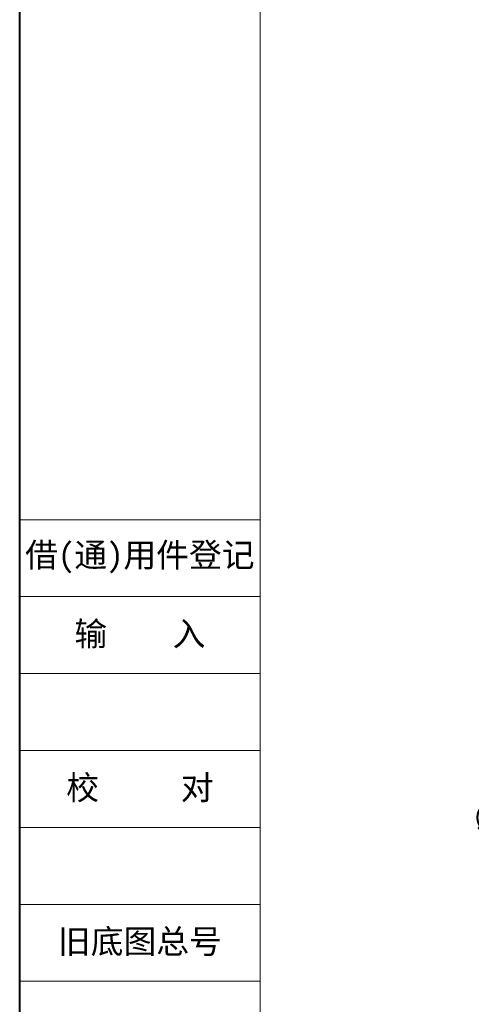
# Model space of a CAD drawing. Header units: millimetres. Extents: x 4016 to 5477, y 50 to 1083.
# Tile 2 of 42: x 4016 to 4180, y 254 to 610. Entities that reach past the tile are written whole.
import ezdxf

# ---------------------------------------------------------------- set-up
doc = ezdxf.new("R2010")
doc.units = ezdxf.units.MM
doc.linetypes.add('CENTER', pattern=[0.6, 0.375, -0.075, 0.075, -0.075])
doc.styles.get("Standard").update_dxf_attribs({"font": '仿宋_GB2312.ttf', "width": 0.8})
doc.styles.add('样式 3.5', font='仿宋_GB2312.ttf')
doc.dimstyles.new('ISO-45.1', dxfattribs={"dimtxt": 10, "dimasz": 9, "dimexe": 6.5, "dimexo": 0.625, "dimgap": 2.5, "dimtad": 1, "dimtoh": 1, "dimdsep": 46, "dimtxsty": 'Standard', "dimcen": 2.5, "dimadec": 0, "dimazin": 0, "dimtfac": 1, "dimtmove": 0, "dimatfit": 3, "dimfxl": 0, "dimarcsym": 0})

# ---------------------------------------------------------------- blocks, each defined once
blk = doc.blocks.new('*D1809')
at = {"color": 0, "lineweight": -2}
for p, q in [((4242.17, 350.29), (4248.44, 356.74)), ((4235.89, 343.84), (4231.57, 339.4)), ((4206.7, 313.83), (4225.29, 332.94)), ((4183, 313.83), (4206.7, 313.83))]:
    blk.add_line(p, q, dxfattribs=at)
at = {"color": 0, "lineweight": 9}
for points in [[(4241.09, 351.34), (4243.24, 349.25), (4235.89, 343.84)], [(4224.22, 333.99), (4226.37, 331.9), (4231.57, 339.4)]]:
    blk.add_solid(points, dxfattribs=at)
at = {"layer": 'Defpoints', "color": 0, "lineweight": 9}
for p in [(4235.89, 343.84), (4231.57, 339.4)]:
    blk.add_point(p, dxfattribs=at)
at = {"color": 0, "lineweight": 9, "insert": (4193.6, 321.33), "char_height": 10, "attachment_point": 5}
blk.add_mtext('∅6.2', dxfattribs=at)

msp = doc.modelspace()

# ---------------------------------------------------------------- linework, layer by layer
at = {"color": 7, "lineweight": 40}
msp.add_line((4016.208, 50.16), (4016.208, 1083.174), dxfattribs=at)
at = {"color": 7, "lineweight": 13}
msp.add_line((4103.162, 67.551), (4103.162, 1065.783), dxfattribs=at)
at = {"color": 7, "lineweight": 15}
for p, q in [((4016.208, 429.28), (4103.162, 429.28)), ((4016.208, 401.455), (4103.162, 401.455)), ((4016.208, 373.629), (4103.162, 373.629)), ((4016.208, 345.804), (4103.162, 345.804)), ((4016.208, 317.979), (4103.162, 317.979)), ((4016.208, 290.153), (4103.162, 290.153)), ((4016.208, 262.328), (4103.162, 262.328))]:
    msp.add_line(p, q, dxfattribs=at)

# ---------------------------------------------------------------- texts
at = {"color": 7, "linetype": 'CENTER', "lineweight": 18, "char_height": 8.6954, "width": 86.95403, "attachment_point": 5, "style": '样式 3.5'}
for s, insert in [('{\\fSimSun|b0|i0|c134|p2;借}({\\fSimSun|b0|i0|c134|p2;通}){\\fSimSun|b0|i0|c134|p2;用件登记}', (4059.685, 415.367)), ('\\f宋体|b0|i0|c134|p2;校     对', (4059.685, 331.891)), ('\\f宋体|b0|i0|c134|p2;旧底图总号', (4059.685, 276.241))]:
    msp.add_mtext(s, dxfattribs=dict(at, insert=insert))
at = {"color": 7, "lineweight": 18, "insert": (4059.685, 387.542), "char_height": 8.6954, "width": 86.95403, "attachment_point": 5, "style": '样式 3.5'}
msp.add_mtext('{\\fSimSun|b0|i0|c134|p2;输    入}', dxfattribs=at)

# ---------------------------------------------------------------- dimensions: what is measured, and where the dimension line sits
at = {"color": 5, "lineweight": 9}
dim = msp.add_diameter_dim_2p(p1=(4235.891, 343.84), p2=(4231.568, 339.396), dimstyle='ISO-45.1', dxfattribs=at)
dim.commit()
dim.dimension.update_dxf_attribs({"geometry": '*D1809', "text_midpoint": (4193.603, 313.83), "dimtype": 163})

doc.saveas('drawing.dxf')
